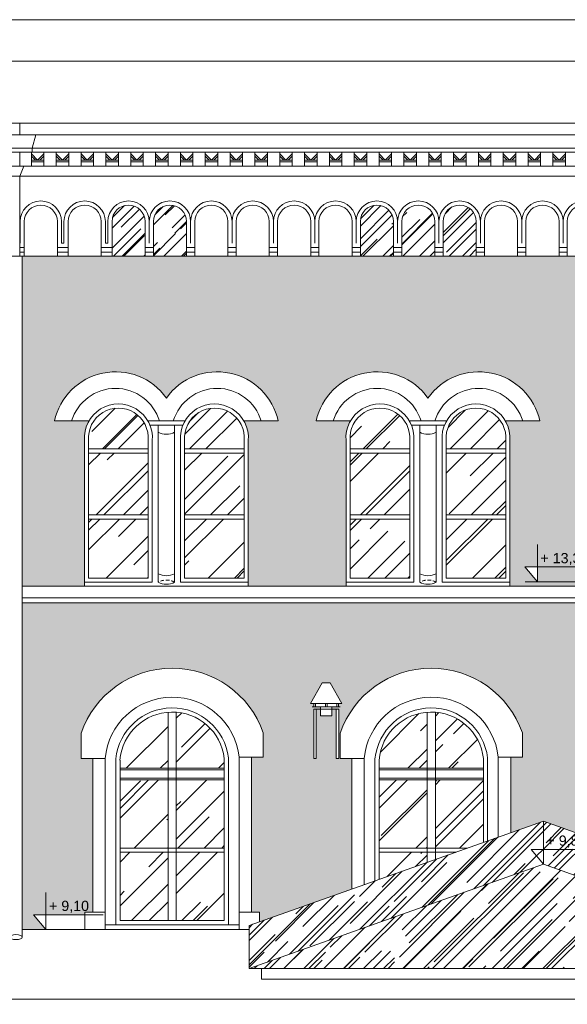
# Model space of a CAD drawing. Header units: millimetres. Extents: x -5254 to 173417, y -28809 to -6400.
# Tile 155 of 256: x 122560 to 123221, y -19064 to -17874. Entities that reach past the tile are written whole.
import ezdxf

# ---------------------------------------------------------------- set-up
doc = ezdxf.new("R2010")
doc.units = ezdxf.units.MM
doc.linetypes.add('HIDDEN', pattern=[9.525, 6.35, -3.175])
for name, color, linetype, lineweight in [('me_cegła', 7, 'Continuous', 5), ('me_cienka', 7, 'Continuous', 15), ('me_cienkie', 7, 'Continuous', 9), ('me_drewno', 7, 'Continuous', 15), ('me_koty', 7, 'Continuous', 13), ('me_szyby', 7, 'Continuous', 13), ('me_tabela', 7, 'Continuous', 20), ('me_wentylacja', 7, 'Continuous', 9), ('me_ściany', 7, 'Continuous', 20)]:
    doc.layers.add(name, color=color, linetype=linetype, lineweight=lineweight)
doc.styles.add('TABELKA', font='arial.ttf')
pattern_1 = [(45, (-1202.228, -8064.41), (21.5526147, 57.473639), [381, -50.8, 127, -25.4]), (45, (-1187.32, -8031.543), (-41.8479935, 5.926969), [76.2, -8.382, 152.4, -19.05]), (45, (-1208.515, -8040.164), (81.3611205, 105.4282069), [203.2, -35.56, 101.6, -25.4])]
pattern_2 = [(45, (103144.947, -31160.714), (21.552615, 57.47364), [381, -50.8, 127, -25.4]), (45, (103159.854, -31127.846), (-41.847994, 5.92697), [76.2, -8.382, 152.4, -19.05]), (45, (103138.66, -31136.467), (81.36112, 105.428207), [203.2, -35.56, 101.6, -25.4])]

# ---------------------------------------------------------------- blocks, each defined once
blk = doc.blocks.new('*U11744')
at = {"layer": 'me_cienkie'}
for points in [[(-7.5, -8.5), (-7.5, 8.5)], [(-7.5, 6.5), (0, -1)], [(-7.5, 3.7), (-2.8, -1)], [(7.5, 6.5), (0, -1)], [(7.5, 3.7), (2.8, -1)], [(7.5, -8.5), (7.5, 8.5)], [(0, -1), (-7.5, -1)], [(0, -3), (-7.5, -3)], [(0, -1), (7.5, -1)], [(0, -3), (7.5, -3)]]:
    blk.add_lwpolyline(points, dxfattribs=at)
blk = doc.blocks.new('*U11745')
at = {"layer": 'me_cienkie', "color": 0, "linetype": 'ByBlock', "lineweight": -2, "transparency": 16777216}
for p in [(0, 0), (30, 0), (60, 0), (90, 0), (120, 0), (150, 0), (180, 0), (210, 0), (240, 0), (270, 0), (300, 0), (330, 0), (360, 0), (390, 0), (420, 0), (450, 0), (480, 0), (510, 0), (540, 0), (570, 0), (600, 0), (630, 0), (660, 0), (690, 0), (720, 0), (750, 0), (780, 0), (810, 0), (840, 0), (870, 0), (900, 0), (930, 0), (960, 0), (990, 0), (1020, 0), (1050, 0), (1080, 0), (1110, 0), (1140, 0), (1170, 0), (1200, 0), (1230, 0)]:
    blk.add_blockref('*U11744', p, dxfattribs=at)
blk = doc.blocks.new('KOTA')
at = {"color": 0}
for p, q in [((0, 0), (0, 50)), ((-16.6, 20), (76.8, 20)), ((-16.6, 20), (0, 0))]:
    blk.add_line(p, q, dxfattribs=at)
at = {"color": 0, "style": 'TABELKA', "flags": 4}
blk.add_attdef('POZIOM', (1.4, 25), '', height=13.7, rotation=360, dxfattribs=at)

msp = doc.modelspace()

# ---------------------------------------------------------------- hatches: boundary and pattern name
at = {"layer": 'me_cegła'}
h = msp.add_hatch(dxfattribs=at)
h.set_pattern_fill('AR-BRSTD', color=256, scale=0.125)
h.set_pattern_definition([(0, (122562.696, -18558.96), (0, 8.467725), []), (90, (122562.696, -18558.96), (-12.7, 8.467725), [8.467725, -8.467725])])
h.paths.add_polyline_path([(123266.88, -18382.84, -0.1512883), (123272.28, -18359.12), (123230.73, -18359.12, -0.6510077), (123365.88, -18331.35, -0.6510077), (123501.03, -18359.12), (123459.47, -18359.12, -0.1512883), (123464.88, -18382.84), (123464.88, -18553.96), (123464.88, -18558.96), (123578.88, -18558.96), (123578.88, -18553.96), (123578.88, -18382.84, -0.1512883), (123584.28, -18359.12), (123542.73, -18359.12, -0.6510077), (123677.88, -18331.35, -0.6510077), (123813.03, -18359.12), (123771.47, -18359.12, -0.1512883), (123776.88, -18382.84), (123776.88, -18553.96), (123776.88, -18558.96), (123829.88, -18558.96), (123829.88, -18159.96), (122562.7, -18159.96), (122562.7, -18558.96), (122637.88, -18558.96), (122637.88, -18553.96), (122637.88, -18382.84, -0.1512883), (122643.28, -18359.12), (122601.73, -18359.12, -0.6510077), (122736.88, -18331.35, -0.6510077), (122872.03, -18359.12), (122830.47, -18359.12, -0.1512883), (122835.88, -18382.84), (122835.88, -18553.96), (122835.88, -18558.96), (122953.88, -18558.96), (122953.88, -18553.96), (122953.88, -18382.84, -0.1512883), (122959.28, -18359.12), (122917.73, -18359.12, -0.6510077), (123052.88, -18331.35, -0.6510077), (123188.03, -18359.12), (123146.47, -18359.12, -0.1512883), (123151.88, -18382.84), (123151.88, -18553.96), (123151.88, -18558.96), (123266.88, -18558.96), (123266.88, -18553.96)])
h.paths.add_polyline_path([(123185.04, -18553.54), (123170.13, -18535.54), (123185.04, -18535.54)], flags=16)
h.paths.add_polyline_path([(124292.2, -18382.84, -0.1512883), (124297.6, -18359.12), (124256.05, -18359.12, -0.6510077), (124391.2, -18331.35, -0.6510077), (124526.35, -18359.12), (124484.8, -18359.12, -0.1512883), (124490.2, -18382.84), (124490.2, -18553.96), (124490.2, -18558.96), (124602.2, -18558.96), (124602.2, -18553.96), (124602.2, -18382.84, -0.1512883), (124607.6, -18359.12), (124566.05, -18359.12, -0.6510077), (124701.2, -18331.35, -0.6510077), (124836.35, -18359.12), (124794.8, -18359.12, -0.1512883), (124800.2, -18382.84), (124800.2, -18553.96), (124800.2, -18558.96), (124942.2, -18558.96), (124942.2, -18159.96), (124928.2, -18159.96), (123846.88, -18159.96), (123846.88, -18558.96), (123981.2, -18558.96), (123981.2, -18553.96), (123981.2, -18382.84, -0.1512883), (123986.6, -18359.12), (123945.05, -18359.12, -0.6510077), (124080.2, -18331.35, -0.6510077), (124215.35, -18359.12), (124173.8, -18359.12, -0.1512883), (124179.2, -18382.84), (124179.2, -18553.96), (124179.2, -18558.96), (124292.2, -18558.96), (124292.2, -18553.96)])
h.paths.add_polyline_path([(124503.45, -18535.54), (124518.36, -18535.54), (124518.36, -18553.54)], flags=16)
h.paths.add_polyline_path([(125059.2, -18159.96), (125045.2, -18159.96), (124957.2, -18159.96), (124957.2, -18558.96), (125059.2, -18558.96)])
h.paths.add_polyline_path([(124850.24, -18542.59), (124915.46, -18542.59), (124915.46, -18520.41), (124850.24, -18520.41)], flags=24)
h.paths.add_polyline_path([(124518.4, -18537.17), (124583.62, -18537.17), (124583.62, -18514.99), (124518.4, -18514.99)], flags=24)
h = msp.add_hatch(dxfattribs=at)
h.set_pattern_fill('AR-BRSTD', color=256, scale=0.11)
h.set_pattern_definition([(0, (-1202.2284, -8064.411), (0, 7.451598), []), (90, (-1202.228, -8064.411), (-11.176, 7.451598), [7.451598, -7.451598])])
h.paths.add_polyline_path([(123829.88, -18578.96), (122562.7, -18578.96), (122562.7, -18973.96), (122591.4, -18973.96), (122591.4, -18973.87), (122576.49, -18955.87), (122638.38, -18955.87), (122638.38, -18952.96), (122647.88, -18952.96), (122647.88, -18766.97), (122633.85, -18766.97), (122633.85, -18736.58, -0.7123526), (122853.91, -18736.1), (122853.91, -18765.34), (122839.88, -18765.34), (122839.88, -18952.96), (122849.38, -18952.96), (122849.38, -18964.53), (122960.88, -18925.01), (122960.88, -18766.97), (122946.85, -18766.97), (122946.85, -18736.58, -0.7123526), (123166.91, -18736.1), (123166.91, -18765.34), (123152.88, -18765.34), (123152.88, -18856.96), (123192.38, -18842.96), (123275.38, -18872.38), (123275.38, -18766.97), (123261.35, -18766.97), (123261.35, -18736.58, -0.7123526), (123481.41, -18736.1), (123481.41, -18765.34), (123467.38, -18765.34), (123467.38, -18940.43), (123547.88, -18968.96), (123547.88, -18973.96), (123577.38, -18973.96), (123577.38, -18952.96), (123586.88, -18952.96), (123586.88, -18766.97), (123576.88, -18766.97), (123572.85, -18766.97), (123572.85, -18736.58, -0.7123526), (123792.91, -18736.1), (123792.91, -18765.34), (123778.88, -18765.34), (123778.88, -18952.96), (123788.38, -18952.96), (123788.38, -18973.96), (123829.88, -18973.96)])
h.paths.add_polyline_path([(122948.85, -18700.59), (122944.85, -18700.59), (122944.85, -18704.59), (122936.85, -18704.59), (122936.85, -18707.59), (122945.02, -18707.59), (122945.02, -18766.97), (122941.85, -18766.97), (122941.85, -18707.59), (122936.85, -18707.59), (122936.85, -18715.59), (122923.02, -18715.59), (122923.02, -18707.59), (122918.02, -18707.59), (122918.02, -18766.97), (122914.85, -18766.97), (122914.85, -18707.59), (122918.02, -18707.59), (122923.02, -18707.59), (122923.02, -18704.59), (122915.02, -18704.59), (122915.02, -18700.59), (122911.02, -18700.59), (122925.02, -18675.59), (122934.85, -18675.59)], flags=16)
h.paths.add_polyline_path([(124942.2, -18578.96), (123846.88, -18578.96), (123846.88, -19025.96), (123863.7, -19025.96), (123863.7, -19007.96), (123898.7, -19007.96), (123898.7, -19039.96), (123898.7, -19055.96), (124942.2, -19055.96)])
h.paths.add_polyline_path([(124501.7, -18736.1), (124501.7, -18765.34), (124487.67, -18765.34), (124487.67, -18952.96), (124497.17, -18952.96), (124497.17, -18973.96), (124472.67, -18973.96), (124472.67, -18967.96), (124310.67, -18967.96), (124310.67, -18973.96), (124286.17, -18973.96), (124286.17, -18952.96), (124295.67, -18952.96), (124295.67, -18766.97), (124281.64, -18766.97), (124281.64, -18736.58, -0.7123526)], flags=16)
h.paths.add_polyline_path([(124188.71, -18736.1), (124188.71, -18765.34), (124174.68, -18765.34), (124174.68, -18952.96), (124184.18, -18952.96), (124184.18, -18973.96), (124159.68, -18973.96), (124159.68, -18967.96), (123997.68, -18967.96), (123997.68, -18973.96), (123973.18, -18973.96), (123973.18, -18952.96), (123982.68, -18952.96), (123982.68, -18766.97), (123968.65, -18766.97), (123968.65, -18736.58, -0.7123526)], flags=16)
h.paths.add_polyline_path([(124472.67, -18967.96), (124472.67, -18765.34, 0.9036416), (124310.67, -18766.97), (124310.67, -18967.96)], flags=0)
h.paths.add_polyline_path([(124454.67, -18767.12), (124454.67, -18962.96), (124328.67, -18962.96), (124328.67, -18768.68, -0.9037378)], flags=0)
h.paths.add_polyline_path([(123997.68, -18766.97), (123997.68, -18967.96), (124159.68, -18967.96), (124159.68, -18765.34, 0.9036414)], flags=0)
h.paths.add_polyline_path([(124141.68, -18767.12), (124141.68, -18962.96), (124015.68, -18962.96), (124015.68, -18768.68, -0.9037378)], flags=0)
h.paths.add_polyline_path([(124386.67, -18778.96), (124396.67, -18778.96), (124396.67, -18836.25), (124396.67, -18880.46), (124386.67, -18880.46), (124386.67, -18836.25)], flags=0)
h.paths.add_polyline_path([(124083.68, -18778.96), (124083.68, -18836.25), (124083.68, -18880.46), (124073.68, -18880.46), (124073.68, -18836.25), (124073.68, -18778.96)], flags=0)
h.paths.add_polyline_path([(124589.64, -18736.58, -0.7123526), (124809.7, -18736.1), (124809.7, -18765.34), (124795.67, -18765.34), (124795.67, -18952.96), (124805.17, -18952.96), (124805.17, -18973.96), (124780.67, -18973.96), (124780.67, -18967.96), (124618.67, -18967.96), (124618.67, -18973.96), (124594.17, -18973.96), (124594.17, -18952.96), (124603.67, -18952.96), (124603.67, -18766.97), (124589.64, -18766.97)], flags=16)
h.paths.add_polyline_path([(124618.67, -18766.97), (124618.67, -18967.96), (124780.67, -18967.96), (124780.67, -18765.34, 0.9036414)], flags=0)
h.paths.add_polyline_path([(124762.67, -18767.12), (124762.67, -18962.96), (124636.67, -18962.96), (124636.67, -18768.68, -0.9037378)], flags=0)
h.paths.add_polyline_path([(124704.67, -18778.96), (124704.67, -18836.25), (124704.67, -18880.46), (124694.67, -18880.46), (124694.67, -18836.25), (124694.67, -18778.96)], flags=0)
h.paths.add_polyline_path([(124836.69, -18949.96), (124851.6, -18949.96), (124851.6, -18967.96)], flags=16)
h.paths.add_polyline_path([(125059.2, -18578.96), (124957.2, -18578.96), (124957.2, -19055.96), (125059.2, -19055.96)])
h.paths.add_polyline_path([(124420.49, -19039.59), (124476.15, -19039.59), (124476.15, -19017.41), (124420.49, -19017.41)], flags=24)
h.paths.add_polyline_path([(124851.64, -18951.59), (124907.3, -18951.59), (124907.3, -18929.41), (124851.64, -18929.41)], flags=24)
at = {"layer": 'me_szyby'}
h = msp.add_hatch(dxfattribs=at)
h.set_pattern_fill('AR-RROOF', color=256, angle=45)
h.set_pattern_definition(pattern_2)
h.paths.add_polyline_path([(122721.2, -18159.96), (122761.2, -18159.96), (122761.2, -18118.19, 1), (122721.2, -18118.19)])
h.paths.add_polyline_path([(122711.2, -18118.19, 1), (122671.2, -18118.19), (122671.2, -18159.96), (122711.2, -18159.96)])
h = msp.add_hatch(dxfattribs=at)
h.set_pattern_fill('AR-RROOF', color=256, angle=45)
h.set_pattern_definition(pattern_2)
h.paths.add_polyline_path([(123071.2, -18159.96), (123111.2, -18159.96), (123111.2, -18118.19, 1), (123071.2, -18118.19)])
h.paths.add_polyline_path([(123061.2, -18118.19, 1), (123021.2, -18118.19), (123021.2, -18159.96), (123061.2, -18159.96)])
h.paths.add_polyline_path([(123011.2, -18118.19, 1), (122971.2, -18118.19), (122971.2, -18159.96), (123011.2, -18159.96)])
h = msp.add_hatch(dxfattribs=at)
h.set_pattern_fill('AR-RROOF', color=256, scale=2.2, angle=45)
h.set_pattern_definition([(45, (105109.27, -29781.74), (47.41575, 126.442), [838.2, -111.76, 279.4, -55.88]), (45, (105142.07, -29709.43), (-92.06559, 13.03933), [167.64, -18.4404, 335.28, -41.91]), (45, (105095.442, -29728.396), (178.994465, 231.942055), [447.04, -78.232, 223.52, -55.88])])
h.paths.add_polyline_path([(122758.88, -18477.63), (122830.88, -18477.63), (122830.88, -18548.96), (122758.88, -18548.96)])
h.paths.add_polyline_path([(122758.88, -18397.84), (122830.88, -18397.84), (122830.88, -18472.63), (122758.88, -18472.63)])
h.paths.add_polyline_path([(122830.88, -18382.84), (122830.88, -18392.84), (122758.88, -18392.84), (122758.88, -18382.84, -1.0903832)])
h.paths.add_polyline_path([(122714.88, -18382.84), (122714.88, -18392.84), (122642.88, -18392.84), (122642.88, -18382.84, -1.0903832)])
h.paths.add_polyline_path([(122642.88, -18397.84), (122714.88, -18397.84), (122714.88, -18472.63), (122642.88, -18472.63)])
h.paths.add_polyline_path([(122642.88, -18477.63), (122714.88, -18477.63), (122714.88, -18548.96), (122642.88, -18548.96)])
h = msp.add_hatch(dxfattribs=at)
h.set_pattern_fill('AR-RROOF', color=256, scale=2.2, angle=45)
h.set_pattern_definition([(45, (104793.27, -29781.74), (47.41575, 126.442), [838.2, -111.76, 279.4, -55.88]), (45, (104826.07, -29709.43), (-92.06559, 13.03933), [167.64, -18.4404, 335.28, -41.91]), (45, (104779.442, -29728.396), (178.994465, 231.942055), [447.04, -78.232, 223.52, -55.88])])
h.paths.add_polyline_path([(123074.88, -18477.63), (123146.88, -18477.63), (123146.88, -18548.96), (123074.88, -18548.96)])
h.paths.add_polyline_path([(123074.88, -18397.84), (123146.88, -18397.84), (123146.88, -18472.63), (123074.88, -18472.63)])
h.paths.add_polyline_path([(123146.88, -18382.84), (123146.88, -18392.84), (123074.88, -18392.84), (123074.88, -18382.84, -1.0903832)])
h.paths.add_polyline_path([(123030.88, -18382.84), (123030.88, -18392.84), (122958.88, -18392.84), (122958.88, -18382.84, -1.0903832)])
h.paths.add_polyline_path([(122958.88, -18397.84), (123030.88, -18397.84), (123030.88, -18472.63), (122958.88, -18472.63)])
h.paths.add_polyline_path([(122958.88, -18477.63), (123030.88, -18477.63), (123030.88, -18548.96), (122958.88, -18548.96)])
h = msp.add_hatch(dxfattribs=at)
h.set_pattern_fill('AR-RROOF', color=256, scale=2.2, angle=45)
h.set_pattern_definition([(45, (99471.934, -29778.74), (47.41575, 126.44201), [838.2, -111.76, 279.4, -55.88]), (45, (99504.73, -29706.43), (-92.06559, 13.03933), [167.64, -18.4404, 335.28, -41.91]), (45, (99458.104, -29725.396), (178.994465, 231.942055), [447.04, -78.232, 223.52, -55.88])])
h.paths.add_polyline_path([(122748.88, -18711.15, -0.3592557), (122806.88, -18767.12), (122806.88, -18778.96), (122748.88, -18778.96)])
h.paths.add_polyline_path([(122738.88, -18711.16), (122738.88, -18778.96), (122680.88, -18778.96), (122680.88, -18768.68, -0.3655516)])
h.paths.add_polyline_path([(122748.88, -18836.25), (122748.88, -18792.96), (122806.88, -18792.96), (122806.88, -18875.46), (122748.88, -18875.46)])
h.paths.add_polyline_path([(122680.88, -18792.96), (122738.88, -18792.96), (122738.88, -18836.25), (122738.88, -18875.46), (122680.88, -18875.46)])
h.paths.add_polyline_path([(122680.88, -18880.46), (122738.88, -18880.46), (122738.88, -18911.54), (122738.88, -18962.96), (122680.88, -18962.96)])
h.paths.add_polyline_path([(122748.88, -18911.54), (122748.88, -18880.46), (122748.88, -18880.46), (122806.88, -18880.46), (122806.88, -18962.96), (122748.88, -18962.96)])
h = msp.add_hatch(dxfattribs=at)
h.set_pattern_fill('AR-RROOF', color=256, scale=2.2, angle=45)
h.set_pattern_definition([(45, (103144.947, -29781.74), (47.41575, 126.442), [838.2, -111.76, 279.4, -55.88]), (45, (103177.74, -29709.43), (-92.06559, 13.03933), [167.64, -18.4404, 335.28, -41.91]), (45, (103131.117, -29728.396), (178.994465, 231.942055), [447.04, -78.232, 223.52, -55.88])])
h.paths.add_polyline_path([(123376.38, -18792.96), (123434.38, -18792.96), (123434.38, -18875.46), (123376.38, -18875.46), (123376.38, -18836.25)])
h.paths.add_polyline_path([(123308.38, -18792.96), (123366.38, -18792.96), (123366.38, -18836.25), (123366.38, -18875.46), (123308.38, -18875.46)])
h.paths.add_polyline_path([(123366.38, -18711.16), (123366.38, -18778.96), (123308.38, -18778.96), (123308.38, -18768.68, -0.3655516)])
h.paths.add_polyline_path([(123376.38, -18711.15, -0.3592557), (123434.38, -18767.12), (123434.38, -18778.96), (123376.38, -18778.96)])
h.paths.add_polyline_path([(123376.38, -18880.46), (123376.38, -18880.46), (123434.38, -18880.46), (123434.38, -18928.73), (123376.38, -18908.18)])
h.paths.add_polyline_path([(123308.38, -18884.07), (123308.38, -18880.46), (123366.38, -18880.46), (123366.38, -18904.63)])
h.paths.add_polyline_path([(123061.88, -18792.96), (123119.88, -18792.96), (123119.88, -18868.66), (123100.68, -18875.46), (123061.88, -18875.46), (123061.88, -18836.25)])
h.paths.add_polyline_path([(123061.88, -18711.15, -0.3592557), (123119.88, -18767.12), (123119.88, -18778.96), (123061.88, -18778.96)])
h.paths.add_polyline_path([(123051.88, -18711.16), (123051.88, -18778.96), (122993.88, -18778.96), (122993.88, -18768.68, -0.3655516)])
h.paths.add_polyline_path([(122993.88, -18792.96), (123051.88, -18792.96), (123051.88, -18836.25), (123051.88, -18875.46), (122993.88, -18875.46)])
h.paths.add_polyline_path([(122993.88, -18880.46), (123051.88, -18880.46), (123051.88, -18892.76), (122993.88, -18913.31)])
h.paths.add_polyline_path([(123061.88, -18880.46), (123061.88, -18880.46), (123086.57, -18880.46), (123061.88, -18889.21)])
h = msp.add_hatch(dxfattribs=at)
h.set_pattern_fill('AR-RROOF', color=256, angle=45)
h.set_pattern_definition(pattern_1)
h.paths.add_polyline_path([(123192.38, -18894.96), (123177.47, -18876.96), (123192.38, -18876.96), (123192.38, -18849.96), (123192.38, -18842.96), (122836.88, -18968.96), (122836.88, -19020.96)])
h = msp.add_hatch(dxfattribs=at)
h.set_pattern_fill('AR-RROOF', color=256, angle=45)
h.set_pattern_definition(pattern_1)
h.paths.add_polyline_path([(123192.38, -18894.96), (123177.47, -18876.96), (123192.38, -18876.96)], flags=17)
h.paths.add_polyline_path([(123547.88, -19020.96), (123547.88, -18968.96), (123192.38, -18842.96), (123192.38, -18894.96)])
h = msp.add_hatch(dxfattribs=at)
h.set_pattern_fill('AR-RROOF', color=256, angle=45)
h.set_pattern_definition([(45, (15747.536, 2696.368), (21.5526147, 57.473639), [381, -50.8, 127, -25.4]), (45, (15762.444, 2729.236), (-41.847994, 5.926969), [76.2, -8.382, 152.4, -19.05]), (45, (15741.25, 2720.615), (81.3611205, 105.4282069), [203.2, -35.56, 101.6, -25.4])])
h.paths.add_polyline_path([(123547.88, -19020.96), (123192.38, -18894.96), (122836.88, -19020.96)])

# ---------------------------------------------------------------- linework, layer by layer
at = {"layer": 'me_cienka'}
for p, q in [((122559.7, -17999.19), (123819.2, -17999.19)), ((123807.2, -18013.19), (122559.7, -18013.19)), ((122562.7, -18982.98), (122562.7, -18159.96)), ((122496.7, -19057.96), (123918.7, -19057.96))]:
    msp.add_line(p, q, dxfattribs=at)
for points in [[(122559.7, -18013.19), (122559.7, -17999.19), (122442.7, -17999.19)], [(122559.7, -18013.19), (121175.52, -18013.19)]]:
    msp.add_lwpolyline(points, dxfattribs=at)
msp.add_ellipse((122555.2, -18982.98), major_axis=(7.5, 0), ratio=0.4, dxfattribs=at)
at = {"layer": 'me_cienkie'}
for p, q in [((121201.2, -18029.19), (122559.7, -18029.19)), ((122574.7, -18029.19), (123817.88, -18029.19)), ((122559.7, -18034.19), (121201.2, -18034.19)), ((123817.88, -18034.19), (122574.7, -18034.19)), ((121201.2, -18051.19), (122559.7, -18051.19)), ((122564.7, -18051.19), (123827.88, -18051.19)), ((122559.7, -18063.19), (121201.2, -18063.19)), ((122559.7, -18144.29), (122559.7, -18063.19)), ((123832.88, -18063.19), (122559.7, -18063.19)), ((122559.7, -18159.96), (122559.7, -18144.29)), ((122560.2, -18144.29), (122559.7, -18144.29)), ((122559.7, -18149.29), (122565.2, -18149.29)), ((122618.2, -18149.29), (122605.2, -18149.29)), ((122613.2, -18144.29), (122610.2, -18144.29)), ((122671.2, -18149.29), (122658.2, -18149.29)), ((122666.2, -18144.29), (122663.2, -18144.29)), ((122721.2, -18149.29), (122711.2, -18149.29)), ((122771.2, -18149.29), (122761.2, -18149.29)), ((122821.2, -18149.29), (122811.2, -18149.29)), ((122871.2, -18149.29), (122861.2, -18149.29)), ((122921.2, -18149.29), (122911.2, -18149.29)), ((122971.2, -18149.29), (122961.2, -18149.29)), ((123021.2, -18149.29), (123011.2, -18149.29)), ((123021.2, -18149.29), (123011.2, -18149.29)), ((123071.2, -18149.29), (123061.2, -18149.29)), ((123121.2, -18149.29), (123111.2, -18149.29)), ((123171.2, -18149.29), (123161.2, -18149.29)), ((123221.2, -18149.29), (123211.2, -18149.29)), ((125073.2, -18159.96), (119228.3, -18159.96)), ((122559.7, -18154.96), (122565.2, -18154.96)), ((122618.2, -18154.96), (122605.2, -18154.96)), ((122671.2, -18154.96), (122658.2, -18154.96)), ((122721.2, -18154.96), (122711.2, -18154.96)), ((122771.2, -18154.96), (122761.2, -18154.96)), ((122821.2, -18154.96), (122811.2, -18154.96)), ((122871.2, -18154.96), (122861.2, -18154.96)), ((122921.2, -18154.96), (122911.2, -18154.96)), ((122971.2, -18154.96), (122961.2, -18154.96)), ((123021.2, -18154.96), (123011.2, -18154.96)), ((123021.2, -18154.96), (123011.2, -18154.96)), ((123071.2, -18154.96), (123061.2, -18154.96)), ((123121.2, -18154.96), (123111.2, -18154.96)), ((123171.2, -18154.96), (123161.2, -18154.96)), ((123221.2, -18154.96), (123211.2, -18154.96)), ((122637.88, -18553.96), (122637.88, -18558.96)), ((122835.88, -18553.96), (122835.88, -18558.96)), ((122953.88, -18553.96), (122953.88, -18558.96)), ((123151.88, -18553.96), (123151.88, -18558.96)), ((123254.14, -18553.54), (123170.13, -18553.54)), ((122633.85, -18736.58), (122633.85, -18766.97)), ((122853.91, -18736.1), (122853.91, -18765.34)), ((122946.85, -18736.58), (122946.85, -18766.97)), ((123166.91, -18736.1), (123166.91, -18765.34)), ((122633.85, -18766.97), (122647.88, -18766.97)), ((122853.91, -18765.34), (122839.88, -18765.34)), ((122946.85, -18766.97), (122960.88, -18766.97)), ((123166.91, -18765.34), (123152.88, -18765.34)), ((123192.38, -18842.96), (122836.88, -18968.96)), ((123192.38, -18894.96), (123192.38, -18842.96)), ((123192.38, -18842.96), (123547.88, -18968.96)), ((123192.38, -18894.96), (122836.88, -19020.96)), ((123192.38, -18894.96), (123547.88, -19020.96)), ((122824.88, -18967.96), (122662.88, -18967.96)), ((122824.88, -18967.96), (122662.88, -18967.96)), ((122812.9, -18967.96), (122674.9, -18967.96)), ((122812.9, -18967.96), (122674.9, -18967.96)), ((122812.9, -18967.96), (122674.9, -18967.96)), ((122812.9, -18967.96), (122674.9, -18967.96)), ((122811.88, -18967.96), (122675.88, -18967.96)), ((122836.88, -19020.96), (122836.88, -18968.96)), ((123547.88, -19020.96), (122836.88, -19020.96)), ((122851.88, -19020.96), (122851.88, -19033.96)), ((123532.88, -19033.96), (122851.88, -19033.96))]:
    msp.add_line(p, q, dxfattribs=at)
for points in [[(122559.7, -18013.19), (122462, -18013.19)], [(122559.7, -18013.19), (122579, -18013.19)], [(122574.7, -18029.19), (122579, -18013.19)], [(122559.7, -18029.19), (122574.7, -18029.19), (122574.7, -18034.19)], [(122559.7, -18034.19), (122574.7, -18034.19)], [(122559.7, -18051.19), (122559.7, -18034.19)], [(122564.7, -18051.19), (122559.7, -18063.19)], [(122559.7, -18063.19), (122564.7, -18051.19), (122559.7, -18051.19)], [(122560.2, -18118.19), (122560.2, -18144.29)], [(122560.2, -18118.19), (122560.2, -18144.29)], [(122560.2, -18118.19), (122560.2, -18144.29)], [(122565.2, -18118.19), (122565.2, -18159.96)], [(122605.2, -18118.19), (122605.2, -18159.96)], [(122610.2, -18118.19), (122610.2, -18144.29)], [(122610.2, -18118.19), (122610.2, -18144.29)], [(122610.2, -18118.19), (122610.2, -18144.29)], [(122610.2, -18118.19), (122610.2, -18144.29)], [(122610.2, -18118.19), (122610.2, -18144.29)], [(122610.2, -18118.19), (122610.2, -18144.29)], [(122613.2, -18118.19), (122613.2, -18144.29)], [(122613.2, -18118.19), (122613.2, -18144.29)], [(122613.2, -18118.19), (122613.2, -18144.29)], [(122618.2, -18118.19), (122618.2, -18159.96)], [(122658.2, -18118.19), (122658.2, -18159.96)], [(122663.2, -18118.19), (122663.2, -18144.29)], [(122663.2, -18118.19), (122663.2, -18144.29)], [(122663.2, -18118.19), (122663.2, -18144.29)], [(122663.2, -18118.19), (122663.2, -18144.29)], [(122663.2, -18118.19), (122663.2, -18144.29)], [(122663.2, -18118.19), (122663.2, -18144.29)], [(122666.2, -18118.19), (122666.2, -18144.29)], [(122666.2, -18118.19), (122666.2, -18144.29)], [(122671.2, -18118.19), (122671.2, -18159.96)], [(122711.2, -18118.19), (122711.2, -18159.96)], [(122716.2, -18118.19), (122716.2, -18144.29)], [(122716.2, -18118.19), (122716.2, -18144.29)], [(122721.2, -18118.19), (122721.2, -18159.96)], [(122761.2, -18118.19), (122761.2, -18159.96)], [(122766.2, -18118.19), (122766.2, -18144.29)], [(122766.2, -18118.19), (122766.2, -18144.29)], [(122766.2, -18118.19), (122766.2, -18144.29)], [(122771.2, -18118.19), (122771.2, -18159.96)], [(122811.2, -18118.19), (122811.2, -18159.96)], [(122816.2, -18118.19), (122816.2, -18144.29)], [(122816.2, -18118.19), (122816.2, -18144.29)], [(122816.2, -18118.19), (122816.2, -18144.29)], [(122816.2, -18118.19), (122816.2, -18144.29)], [(122816.2, -18118.19), (122816.2, -18144.29)], [(122816.2, -18118.19), (122816.2, -18144.29)], [(122821.2, -18118.19), (122821.2, -18159.96)], [(122821.2, -18118.19), (122821.2, -18159.96)], [(122861.2, -18118.19), (122861.2, -18159.96)], [(122866.2, -18118.19), (122866.2, -18144.29)], [(122866.2, -18118.19), (122866.2, -18144.29)], [(122866.2, -18118.19), (122866.2, -18144.29)], [(122866.2, -18118.19), (122866.2, -18144.29)], [(122866.2, -18118.19), (122866.2, -18144.29)], [(122866.2, -18118.19), (122866.2, -18144.29)], [(122871.2, -18118.19), (122871.2, -18159.96)], [(122871.2, -18118.19), (122871.2, -18159.96)], [(122911.2, -18118.19), (122911.2, -18159.96)], [(122916.2, -18118.19), (122916.2, -18144.29)], [(122916.2, -18118.19), (122916.2, -18144.29)], [(122916.2, -18118.19), (122916.2, -18144.29)], [(122916.2, -18118.19), (122916.2, -18144.29)], [(122916.2, -18118.19), (122916.2, -18144.29)], [(122916.2, -18118.19), (122916.2, -18144.29)], [(122921.2, -18118.19), (122921.2, -18159.96)], [(122921.2, -18118.19), (122921.2, -18159.96)], [(122961.2, -18118.19), (122961.2, -18159.96)], [(122966.2, -18118.19), (122966.2, -18144.29)], [(122966.2, -18118.19), (122966.2, -18144.29)], [(122971.2, -18118.19), (122971.2, -18159.96)], [(123011.2, -18118.19), (123011.2, -18159.96)], [(123016.2, -18118.19), (123016.2, -18144.29)], [(123016.2, -18118.19), (123016.2, -18144.29)], [(123016.2, -18118.19), (123016.2, -18144.29)], [(123016.2, -18118.19), (123016.2, -18144.29)], [(123021.2, -18118.19), (123021.2, -18159.96)], [(123021.2, -18118.19), (123021.2, -18159.96)], [(123061.2, -18118.19), (123061.2, -18159.96)], [(123066.2, -18118.19), (123066.2, -18144.29)], [(123066.2, -18118.19), (123066.2, -18144.29)], [(123071.2, -18118.19), (123071.2, -18159.96)], [(123111.2, -18118.19), (123111.2, -18159.96)], [(123116.2, -18118.19), (123116.2, -18144.29)], [(123116.2, -18118.19), (123116.2, -18144.29)], [(123116.2, -18118.19), (123116.2, -18144.29)], [(123116.2, -18118.19), (123116.2, -18144.29)], [(123116.2, -18118.19), (123116.2, -18144.29)], [(123116.2, -18118.19), (123116.2, -18144.29)], [(123116.2, -18118.19), (123116.2, -18144.29)], [(123116.2, -18118.19), (123116.2, -18144.29)], [(123116.2, -18118.19), (123116.2, -18144.29)], [(123121.2, -18118.19), (123121.2, -18159.96)], [(123121.2, -18118.19), (123121.2, -18159.96)], [(123161.2, -18118.19), (123161.2, -18159.96)], [(123166.2, -18118.19), (123166.2, -18144.29)], [(123166.2, -18118.19), (123166.2, -18144.29)], [(123166.2, -18118.19), (123166.2, -18144.29)], [(123166.2, -18118.19), (123166.2, -18144.29)], [(123166.2, -18118.19), (123166.2, -18144.29)], [(123166.2, -18118.19), (123166.2, -18144.29)], [(123166.2, -18118.19), (123166.2, -18144.29)], [(123166.2, -18118.19), (123166.2, -18144.29)], [(123166.2, -18118.19), (123166.2, -18144.29)], [(123166.2, -18118.19), (123166.2, -18144.29)], [(123166.2, -18118.19), (123166.2, -18144.29)], [(123166.2, -18118.19), (123166.2, -18144.29)], [(123171.2, -18118.19), (123171.2, -18159.96)], [(123171.2, -18118.19), (123171.2, -18159.96)], [(123211.2, -18118.19), (123211.2, -18159.96)], [(123216.2, -18118.19), (123216.2, -18144.29)], [(123216.2, -18118.19), (123216.2, -18144.29)], [(123216.2, -18118.19), (123216.2, -18144.29)], [(123216.2, -18118.19), (123216.2, -18144.29)], [(123216.2, -18118.19), (123216.2, -18144.29)], [(123216.2, -18118.19), (123216.2, -18144.29)], [(123216.2, -18118.19), (123216.2, -18144.29)], [(123216.2, -18118.19), (123216.2, -18144.29)], [(123216.2, -18118.19), (123216.2, -18144.29)], [(123216.2, -18118.19), (123216.2, -18144.29)], [(123216.2, -18118.19), (123216.2, -18144.29)], [(123216.2, -18118.19), (123216.2, -18144.29)], [(123221.2, -18118.19), (123221.2, -18159.96)], [(123221.2, -18118.19), (123221.2, -18159.96)], [(122531.7, -18159.96), (122559.7, -18159.96)], [(122643.28, -18359.12), (122601.73, -18359.12)], [(122759.28, -18359.12), (122714.47, -18359.12)], [(122830.47, -18359.12), (122872.03, -18359.12)], [(122959.28, -18359.12), (122917.73, -18359.12)], [(123075.28, -18359.12), (123030.47, -18359.12)], [(123146.47, -18359.12), (123188.03, -18359.12)], [(122756.82, -18364.12), (122716.93, -18364.12)], [(122726.88, -18553.96), (122726.88, -18364.12)], [(122746.88, -18553.96), (122746.88, -18364.12)], [(123072.82, -18364.12), (123032.93, -18364.12)], [(123042.88, -18553.96), (123042.88, -18364.12)], [(123062.88, -18553.96), (123062.88, -18364.12)], [(122662.88, -18766.97), (122637.88, -18766.97)], [(122647.88, -18952.96), (122647.88, -18766.97)], [(122662.88, -18967.96), (122662.88, -18766.97)], [(122662.88, -18967.96), (122662.88, -18766.97)], [(122824.88, -18967.96), (122824.88, -18765.34)], [(122824.88, -18765.34), (122849.88, -18765.34)], [(122824.88, -18967.96), (122824.88, -18765.34)], [(122839.88, -18952.96), (122839.88, -18765.34)], [(122975.88, -18766.97), (122950.88, -18766.97)], [(122960.88, -18925.01), (122960.88, -18766.97)], [(122975.88, -18919.69), (122975.88, -18766.97)], [(122975.88, -18919.69), (122975.88, -18766.97)], [(123137.88, -18862.28), (123137.88, -18765.34)], [(123137.88, -18765.34), (123162.88, -18765.34)], [(123137.88, -18862.28), (123137.88, -18765.34)], [(123152.88, -18856.96), (123152.88, -18765.34)], [(122662.88, -18963.46), (122662.88, -18973.96), (122638.38, -18973.96), (122638.38, -18952.96)], [(122638.38, -18952.96), (122662.88, -18952.96)], [(122849.38, -18952.96), (122824.88, -18952.96)], [(122849.38, -18964.53), (122849.38, -18952.96)], [(122824.88, -18963.46), (122824.88, -18973.96), (122836.88, -18973.96)]]:
    msp.add_lwpolyline(points, dxfattribs=at)
for centre, radius, start, end in [((122585.2, -18118.19), 25, 0, 180), ((122585.2, -18118.19), 20, 0, 180), ((122638.2, -18118.19), 25, 0, 180), ((122638.2, -18118.19), 20, 0, 180), ((122691.2, -18118.19), 25, 0, 180), ((122691.2, -18118.19), 20, 0, 180), ((122741.2, -18118.19), 25, 0, 180), ((122741.2, -18118.19), 20, 0, 180), ((122791.2, -18118.19), 25, 0, 180), ((122791.2, -18118.19), 20, 0, 180), ((122841.2, -18118.19), 25, 0, 180), ((122841.2, -18118.19), 20, 0, 180), ((122891.2, -18118.19), 25, 0, 180), ((122891.2, -18118.19), 20, 0, 180), ((122941.2, -18118.19), 25, 0, 180), ((122941.2, -18118.19), 20, 0, 180), ((122991.2, -18118.19), 25, 0, 180), ((122991.2, -18118.19), 20, 0, 180), ((123041.2, -18118.19), 25, 0, 180), ((123041.2, -18118.19), 20, 0, 180), ((123091.2, -18118.19), 25, 0, 180), ((123091.2, -18118.19), 20, 0, 180), ((123141.2, -18118.19), 25, 0, 180), ((123141.2, -18118.19), 20, 0, 180), ((123191.2, -18118.19), 25, 0, 180), ((123191.2, -18118.19), 20, 0, 180), ((123241.2, -18118.19), 25, 0, 180), ((123241.2, -18118.19), 20, 0, 180), ((122675.45, -18375.14), 75.44, 35.48267, 167.74043), ((122798.31, -18375.14), 75.44, 12.25957, 144.51733), ((122991.45, -18375.14), 75.44, 35.48267, 167.74043), ((123114.31, -18375.14), 75.44, 12.25957, 144.51733), ((122675.45, -18375.14), 55.44, 16.79471, 163.20529), ((122798.31, -18375.14), 55.44, 16.79471, 163.20529), ((122991.45, -18375.14), 55.44, 16.79471, 163.20529), ((123114.31, -18375.14), 55.44, 16.79471, 163.20529), ((122798.31, -18375.14), 75.44, 162.84299, 163.20529), ((123114.31, -18375.14), 75.44, 162.84299, 163.20529), ((122736.88, -18354.4), 20.77, 241.21372, 298.78628), ((123052.88, -18354.4), 20.77, 241.21372, 298.78628), ((122736.88, -18525.48), 20.77, 241.21372, 298.78628), ((122736.88, -18535.76), 20.77, 241.21372, 298.78628), ((123052.88, -18525.48), 20.77, 241.21372, 298.78628), ((123052.88, -18535.76), 20.77, 241.21372, 298.78628), ((122743.96, -18774.38), 116.42, 19.19573, 161.05282), ((123056.96, -18774.38), 116.42, 19.19573, 161.05282), ((122743.96, -18774.38), 81.42, 6.37045, 174.77956), ((123056.96, -18774.38), 81.42, 6.37045, 174.77956)]:
    msp.add_arc(centre, radius, start, end, dxfattribs=at)
at = {"layer": 'me_cienkie', "linetype": 'HIDDEN', "ltscale": 0.7}
for centre in [(122736.88, -18572.16), (123052.88, -18572.16)]:
    msp.add_arc(centre, 20.77, 61.21372, 118.78628, dxfattribs=at)
at = {"layer": 'me_drewno'}
for points in [[(122637.88, -18553.96), (122637.88, -18382.84)], [(122642.88, -18548.96), (122642.88, -18382.84)], [(122714.88, -18548.96), (122714.88, -18382.84)], [(122719.88, -18553.96), (122719.88, -18382.84)], [(122753.88, -18553.96), (122753.88, -18382.84)], [(122758.88, -18548.96), (122758.88, -18382.84)], [(122830.88, -18548.96), (122830.88, -18382.84)], [(122835.88, -18553.96), (122835.88, -18382.84)], [(122953.88, -18553.96), (122953.88, -18382.84)], [(122958.88, -18548.96), (122958.88, -18382.84)], [(123030.88, -18548.96), (123030.88, -18382.84)], [(123035.88, -18553.96), (123035.88, -18382.84)], [(123069.88, -18553.96), (123069.88, -18382.84)], [(123074.88, -18548.96), (123074.88, -18382.84)], [(123146.88, -18548.96), (123146.88, -18382.84)], [(123151.88, -18553.96), (123151.88, -18382.84)], [(122714.88, -18392.84), (122642.88, -18392.84)], [(122714.88, -18397.84), (122642.88, -18397.84)], [(122830.88, -18392.84), (122758.88, -18392.84)], [(122830.88, -18397.84), (122758.88, -18397.84)], [(123030.88, -18392.84), (122958.88, -18392.84)], [(123030.88, -18397.84), (122958.88, -18397.84)], [(123146.88, -18392.84), (123074.88, -18392.84)], [(123146.88, -18397.84), (123074.88, -18397.84)], [(122714.88, -18472.63), (122642.88, -18472.63)], [(122714.88, -18477.63), (122642.88, -18477.63)], [(122830.88, -18472.63), (122758.88, -18472.63)], [(122830.88, -18477.63), (122758.88, -18477.63)], [(123030.88, -18472.63), (122958.88, -18472.63)], [(123030.88, -18477.63), (122958.88, -18477.63)], [(123146.88, -18472.63), (123074.88, -18472.63)], [(123146.88, -18477.63), (123074.88, -18477.63)], [(122719.88, -18553.96), (122637.88, -18553.96)], [(122714.88, -18548.96), (122642.88, -18548.96)], [(122835.88, -18553.96), (122753.88, -18553.96)], [(122830.88, -18548.96), (122758.88, -18548.96)], [(123035.88, -18553.96), (122953.88, -18553.96)], [(123030.88, -18548.96), (122958.88, -18548.96)], [(123151.88, -18553.96), (123069.88, -18553.96)], [(123146.88, -18548.96), (123074.88, -18548.96)], [(122738.88, -18836.25), (122738.88, -18711.16)], [(122748.88, -18836.25), (122748.88, -18711.15)], [(123051.88, -18836.25), (123051.88, -18711.16)], [(123061.88, -18836.25), (123061.88, -18711.15)], [(122675.88, -18770.31), (122675.88, -18767.61)], [(122806.88, -18962.96), (122806.88, -18767.12)], [(122811.88, -18768.96), (122811.88, -18766.27)], [(122988.88, -18770.31), (122988.88, -18767.61)], [(123119.88, -18868.66), (123119.88, -18767.12)], [(123124.88, -18768.96), (123124.88, -18766.27)], [(122675.88, -18962.96), (122675.88, -18768.96)], [(122680.88, -18962.96), (122680.88, -18768.96)], [(122806.88, -18778.96), (122680.88, -18778.96)], [(122811.88, -18962.96), (122811.88, -18768.96)], [(122988.88, -18915.09), (122988.88, -18768.96)], [(122993.88, -18913.31), (122993.88, -18768.96)], [(123119.88, -18778.96), (122993.88, -18778.96)], [(123124.88, -18866.88), (123124.88, -18768.96)], [(122806.88, -18780.96), (122680.88, -18780.96)], [(122806.88, -18790.96), (122680.88, -18790.96)], [(123119.88, -18780.96), (122993.88, -18780.96)], [(123119.88, -18790.96), (122993.88, -18790.96)], [(122806.88, -18792.96), (122680.88, -18792.96)], [(123119.88, -18792.96), (122993.88, -18792.96)], [(122738.88, -18911.54), (122738.88, -18836.25)], [(122748.88, -18911.54), (122748.88, -18836.25)], [(123051.88, -18892.76), (123051.88, -18836.25)], [(123061.88, -18889.21), (123061.88, -18836.25)], [(122748.88, -18875.46), (122680.88, -18875.46)], [(122806.88, -18875.46), (122748.88, -18875.46)], [(123061.88, -18875.46), (122993.88, -18875.46)], [(123100.68, -18875.46), (123061.88, -18875.46)], [(122748.88, -18880.46), (122680.88, -18880.46)], [(122806.88, -18880.46), (122748.88, -18880.46)], [(123061.88, -18880.46), (122993.88, -18880.46)], [(123086.57, -18880.46), (123061.88, -18880.46)], [(122738.88, -18962.96), (122738.88, -18911.54)], [(122748.88, -18962.96), (122748.88, -18911.54)], [(122811.88, -18967.96), (122675.92, -18967.96), (122675.83, -18962.96)], [(122806.88, -18962.96), (122680.88, -18962.96)], [(122806.88, -18967.96), (122811.88, -18967.96), (122811.88, -18962.96)]]:
    msp.add_lwpolyline(points, dxfattribs=at)
for centre, radius, start, end in [((122678.88, -18379.71), 41.12, 355.62868, 184.37132), ((122794.88, -18379.71), 41.12, 355.62868, 184.37132), ((122994.88, -18379.71), 41.12, 355.62868, 184.37132), ((123110.88, -18379.71), 41.12, 355.62868, 184.37132), ((122678.88, -18379.72), 36.13, 355.04842, 184.95158), ((122794.88, -18379.72), 36.13, 355.04842, 184.95158), ((122994.88, -18379.72), 36.13, 355.04842, 184.95158), ((123110.88, -18379.72), 36.13, 355.04842, 184.95158), ((122743.95, -18774.37), 68.41, 6.7987, 174.33578), ((123056.95, -18774.37), 68.41, 6.7987, 174.33578), ((122743.96, -18774.29), 63.33, 6.49887, 175.17601), ((123056.96, -18774.29), 63.33, 6.49887, 175.17601)]:
    msp.add_arc(centre, radius, start, end, dxfattribs=at)
at = {"layer": 'me_tabela'}
for points in [[(118319.9, -20844.07), (125319.9, -20844.07), (125319.9, -17874.07), (118319.9, -17874.07)], [(118369.9, -20794.07), (125269.9, -20794.07), (125269.9, -17924.07), (118369.9, -17924.07)]]:
    msp.add_lwpolyline(points, close=True, dxfattribs=at)
at = {"layer": 'me_wentylacja'}
for p, q in [((122911.02, -18700.59), (122925.02, -18675.59)), ((122934.85, -18675.59), (122925.02, -18675.59)), ((122948.85, -18700.59), (122934.85, -18675.59)), ((122948.85, -18700.59), (122911.02, -18700.59)), ((122923.02, -18704.59), (122913.02, -18704.59)), ((122914.85, -18766.97), (122914.85, -18707.59)), ((122918.02, -18707.59), (122914.85, -18707.59)), ((122915.02, -18704.59), (122915.02, -18700.59)), ((122915.02, -18700.59), (122917.02, -18700.59)), ((122917.02, -18700.59), (122917.02, -18704.59)), ((122918.02, -18766.97), (122918.02, -18707.59)), ((122945.02, -18707.59), (122918.02, -18707.59)), ((122923.02, -18707.59), (122923.02, -18704.59)), ((122923.02, -18704.59), (122946.85, -18704.59)), ((122923.02, -18707.59), (122923.02, -18715.59)), ((122930.93, -18700.59), (122928.93, -18700.59)), ((122928.93, -18700.59), (122928.93, -18704.59)), ((122930.93, -18704.59), (122930.93, -18700.59)), ((122936.85, -18707.59), (122936.85, -18704.59)), ((122936.85, -18707.59), (122936.85, -18715.59)), ((122941.85, -18766.97), (122941.85, -18707.59)), ((122944.85, -18700.59), (122942.85, -18700.59)), ((122942.85, -18700.59), (122942.85, -18704.59)), ((122944.85, -18704.59), (122944.85, -18700.59)), ((122945.02, -18766.97), (122945.02, -18707.59)), ((122936.85, -18715.59), (122923.02, -18715.59)), ((122914.85, -18766.97), (122918.02, -18766.97)), ((122941.85, -18766.97), (122945.02, -18766.97))]:
    msp.add_line(p, q, dxfattribs=at)
at = {"layer": 'me_ściany'}
for p, q in [((123829.88, -18558.96), (122562.7, -18558.96)), ((123829.88, -18572.96), (122562.7, -18572.96)), ((123829.88, -18578.96), (122562.7, -18578.96)), ((122562.7, -18973.96), (122836.88, -18973.96)), ((122496.7, -19057.96), (123898.7, -19057.96))]:
    msp.add_line(p, q, dxfattribs=at)

# ---------------------------------------------------------------- block references
at = {"layer": 'me_cienkie', "xscale": -1}
msp.add_blockref('*U11745', (123811.38, -18042.69), dxfattribs=at)
at = {"layer": 'me_koty'}
ref = msp.add_blockref('KOTA', (123185.04, -18553.54), dxfattribs=dict(at, xscale=0.8999999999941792, yscale=0.8999999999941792, zscale=0.6))
ref.add_attrib('POZIOM', '+ 13,30', (123188.77, -18531.04), dxfattribs={"layer": '0', "height": 12.303, "style": 'TABELKA', "flags": 4})
ref = msp.add_blockref('KOTA', (123192.38, -18894.96), dxfattribs=dict(at, xscale=0.8999999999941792, yscale=0.8999999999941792, zscale=0.6))
ref.add_attrib('POZIOM', '+ 9,89', (123196.11, -18872.46), dxfattribs={"layer": '0', "height": 12.303, "style": 'TABELKA', "flags": 4})
ref = msp.add_blockref('KOTA', (122591.4, -18973.87), dxfattribs=dict(at, xscale=0.8999999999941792, yscale=0.8999999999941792, zscale=0.6))
ref.add_attrib('POZIOM', '+ 9,10', (122595.14, -18951.37), dxfattribs={"layer": '0', "height": 12.303, "style": 'TABELKA', "flags": 4})

doc.saveas('drawing.dxf')
